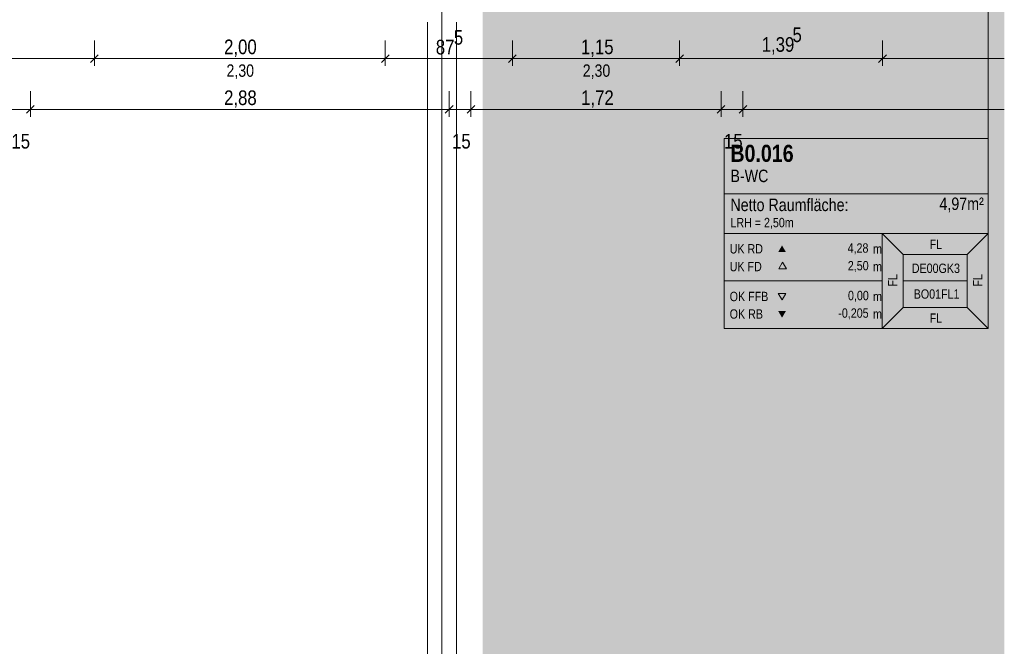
# Model space of a CAD drawing. Extents: x -720 to 300, y 62 to 1162.
# Tile 127 of 256: x -59 to 77, y 683 to 769. Entities that reach past the tile are written whole.
import ezdxf
from ezdxf.lldxf.tags import DXFTag

# ---------------------------------------------------------------- set-up
doc = ezdxf.new("R2010")
doc.units = 0
doc.layers.get('0').update_dxf_attribs({"lineweight": 13})
for name, color, linetype, lineweight, true_color in [('--Bem innen', 9, 'Continuous', 13, 0x808080), ('60- 61 allgemeine Ausstattung- 1 Möbel', 7, 'Continuous', 9, 0x00cccc), ('70 -75 Raumstempel- 1 Raumstempel', 7, 'Continuous', 25, 0xff6600), ('70 -75 Raumstempel-2 Verweislinie', 7, 'Continuous', 9, 0xff6600), ('70 -76 Bemaßung- 2 Allgemein', 9, 'Continuous', 5, 0x808080), ('iwb_Layout BA_Markierung', 7, 'Continuous', 9, 0xbadcdc)]:
    doc.layers.add(name, color=color, linetype=linetype, lineweight=lineweight, true_color=true_color)
doc.layers.add('70 -71 Achsen- 1 Gebäudeachsen', color=7, linetype='STRICHPUNKT2-A06G93UB8I', lineweight=18)
doc.styles.get("Standard").update_dxf_attribs({"font": 'ARIALN.TTF'})
tags = doc.linetypes.add('STRICHPUNKT2-A06G93UB8I', pattern=[12.7, 6.35, -3.175, 0, -3.175]).pattern_tags.tags
tags[10:11] = [DXFTag(74, 4), DXFTag(75, 0), DXFTag(340, '0'), DXFTag(46, 0.0), DXFTag(50, 0.0), DXFTag(44, 0.0), DXFTag(45, 0.0)]
tags[8:9] = [DXFTag(74, 4), DXFTag(75, 0), DXFTag(340, '0'), DXFTag(46, 0.0), DXFTag(50, 0.0), DXFTag(44, 0.0), DXFTag(45, 0.0)]
tags[6:7] = [DXFTag(74, 4), DXFTag(75, 0), DXFTag(340, '0'), DXFTag(46, 0.0), DXFTag(50, 0.0), DXFTag(44, 0.0), DXFTag(45, 0.0)]
tags[4:5] = [DXFTag(74, 4), DXFTag(75, 0), DXFTag(340, '0'), DXFTag(46, 0.0), DXFTag(50, 0.0), DXFTag(44, 0.0), DXFTag(45, 0.0)]

# ---------------------------------------------------------------- blocks, each defined once
blk = doc.blocks.new('Polygon-A06G93U58I')
at = {"color": 0, "linetype": 'ByBlock', "lineweight": -2, "ltscale": 0.13}
blk.add_solid([(4.85, 86.71), (4.69, 1083.81), (76.5, 86.52), (76.5, 1083.81)], dxfattribs=at)
blk = doc.blocks.new('Referenz-A06G93UD8I')
at = {"layer": '60- 61 allgemeine Ausstattung- 1 Möbel', "color": 0, "linetype": 'Continuous', "lineweight": -2, "ltscale": 0.13}
for p, q in [((-2.85, 768.91), (-2.85, 229.91)), ((1.15, 768.91), (1.15, 229.91))]:
    blk.add_line(p, q, dxfattribs=at)
at = {"layer": '70 -71 Achsen- 1 Gebäudeachsen', "color": 0, "linetype": 'STRICHPUNKT2-A06G93UB8I', "lineweight": -2, "ltscale": 0.13}
blk.add_line((-0.85, 1084.85), (-0.85, 85.41), dxfattribs=at)
at = {"layer": '70 -75 Raumstempel- 1 Raumstempel', "color": 0, "lineweight": -2}
for p, q in [((37.97, 752.91), (37.97, 726.77)), ((74.29, 752.91), (37.97, 752.91)), ((74.29, 726.77), (74.29, 752.91)), ((74.29, 745.32), (37.97, 745.32)), ((37.97, 739.84), (59.7, 739.84)), ((62.58, 736.95), (59.7, 739.84)), ((74.29, 739.84), (59.7, 739.84)), ((59.7, 739.84), (59.7, 726.77)), ((71.41, 736.95), (74.29, 739.84)), ((62.58, 729.67), (62.58, 736.95)), ((62.58, 736.95), (71.41, 736.95)), ((71.41, 729.67), (71.41, 736.95)), ((46.01, 735.88), (45.48, 734.98)), ((46.53, 734.98), (46.01, 735.88)), ((45.48, 734.98), (46.53, 734.98)), ((37.97, 733.31), (59.7, 733.31)), ((71.41, 733.31), (62.58, 733.31)), ((45.93, 730.7), (45.41, 731.61)), ((45.41, 731.61), (46.46, 731.61)), ((46.46, 731.61), (45.93, 730.7)), ((62.58, 729.67), (59.7, 726.77)), ((62.58, 729.67), (71.41, 729.67)), ((71.41, 729.67), (74.29, 726.77)), ((74.29, 726.77), (37.97, 726.77))]:
    blk.add_line(p, q, dxfattribs=at)
for points in [[(46.46, 737.3), (45.93, 738.2), (45.41, 737.3)], [(46.46, 729.17), (45.93, 728.26), (45.41, 729.17)]]:
    blk.add_solid(points, dxfattribs=at)
at = {"layer": '70 -75 Raumstempel-2 Verweislinie', "color": 0, "linetype": 'Continuous', "lineweight": -2, "ltscale": 0.13}
blk.add_line((74.29, 752.91), (74.29, 825.37), dxfattribs=at)
at = {"layer": '70 -76 Bemaßung- 2 Allgemein', "color": 0, "linetype": 'Continuous', "lineweight": -2, "ltscale": 0.13}
for p, q in [((-48.65, 766.41), (-48.65, 762.91)), ((-48.65, 766.41), (-48.65, 762.91)), ((-8.65, 766.41), (-8.65, 762.91)), ((-8.65, 766.41), (-8.65, 762.91)), ((8.85, 766.41), (8.85, 762.91)), ((8.85, 766.41), (8.85, 762.91)), ((31.85, 766.41), (31.85, 762.91)), ((31.85, 766.41), (31.85, 762.91)), ((59.75, 766.41), (59.75, 762.91)), ((59.75, 766.41), (59.75, 762.91)), ((-49.71, 763.91), (-83.84, 763.91)), ((-47.65, 763.91), (-49.71, 763.91)), ((-49.65, 763.91), (-47.59, 763.91)), ((-48.12, 764.44), (-49.18, 763.38)), ((-49.18, 763.38), (-48.12, 764.44)), ((-9.71, 763.91), (-47.59, 763.91)), ((-7.65, 763.91), (-9.71, 763.91)), ((-9.65, 763.91), (-7.59, 763.91)), ((-8.12, 764.44), (-9.18, 763.38)), ((-9.18, 763.38), (-8.12, 764.44)), ((7.79, 763.91), (-7.59, 763.91)), ((9.85, 763.91), (7.79, 763.91)), ((7.85, 763.91), (9.91, 763.91)), ((8.32, 763.38), (9.38, 764.44)), ((9.38, 764.44), (8.32, 763.38)), ((30.79, 763.91), (9.91, 763.91)), ((32.85, 763.91), (30.79, 763.91)), ((30.85, 763.91), (32.91, 763.91)), ((32.38, 764.44), (31.32, 763.38)), ((31.32, 763.38), (32.38, 764.44)), ((58.69, 763.91), (32.91, 763.91)), ((60.75, 763.91), (58.69, 763.91)), ((58.75, 763.91), (60.81, 763.91)), ((60.28, 764.44), (59.22, 763.38)), ((59.22, 763.38), (60.28, 764.44)), ((76.46, 763.91), (60.81, 763.91)), ((-57.45, 759.41), (-57.45, 755.91)), ((-57.45, 759.41), (-57.45, 755.91)), ((0.15, 759.41), (0.15, 755.91)), ((0.15, 759.41), (0.15, 755.91)), ((3.15, 759.41), (3.15, 755.91)), ((3.15, 759.41), (3.15, 755.91)), ((37.55, 759.41), (37.55, 755.91)), ((37.55, 759.41), (37.55, 755.91)), ((40.55, 759.41), (40.55, 755.91)), ((40.55, 759.41), (40.55, 755.91)), ((-57.98, 756.38), (-56.92, 757.44)), ((-57.98, 756.38), (-56.92, 757.44)), ((0.68, 757.44), (-0.38, 756.38)), ((0.68, 757.44), (-0.38, 756.38)), ((2.62, 756.38), (3.68, 757.44)), ((2.62, 756.38), (3.68, 757.44)), ((38.08, 757.44), (37.02, 756.38)), ((38.08, 757.44), (37.02, 756.38)), ((40.02, 756.38), (41.08, 757.44)), ((40.02, 756.38), (41.08, 757.44)), ((-57.45, 756.91), (-60.45, 756.91)), ((-58.45, 756.91), (-56.39, 756.91)), ((-58.45, 756.91), (-56.39, 756.91)), ((-56.39, 756.91), (-55.33, 756.91)), ((-0.91, 756.91), (-56.39, 756.91)), ((-0.91, 756.91), (-1.97, 756.91)), ((1.15, 756.91), (-0.91, 756.91)), ((1.15, 756.91), (-0.91, 756.91)), ((3.15, 756.91), (0.15, 756.91)), ((2.15, 756.91), (4.21, 756.91)), ((2.15, 756.91), (4.21, 756.91)), ((4.21, 756.91), (5.27, 756.91)), ((36.49, 756.91), (4.21, 756.91)), ((36.49, 756.91), (35.43, 756.91)), ((38.55, 756.91), (36.49, 756.91)), ((38.55, 756.91), (36.49, 756.91)), ((40.55, 756.91), (37.55, 756.91)), ((39.55, 756.91), (41.61, 756.91)), ((39.55, 756.91), (41.61, 756.91)), ((76.46, 756.91), (41.61, 756.91)), ((41.61, 756.91), (42.67, 756.91))]:
    blk.add_line(p, q, dxfattribs=at)
at = {"layer": '--Bem innen', "color": 0, "linetype": 'Continuous', "lineweight": -2, "ltscale": 0.13, "char_height": 1.7, "attachment_point": 1}
for insert in [(-30.48, 763.11), (18.52, 763.11)]:
    blk.add_mtext('{\\fArial Narrow;2,30}', dxfattribs=dict(at, insert=insert))
at = {"layer": '70 -75 Raumstempel- 1 Raumstempel', "color": 0, "linetype": 'Continuous', "lineweight": -2, "ltscale": 0.13, "attachment_point": 1}
for s, insert, char_height, rotation in [('{\\fArial Narrow|b1|i0;B0.016}', (38.83, 752.05), 2.3536, 0), ('{\\fArial Narrow;B-WC}', (38.83, 748.63), 1.7117, 0), ('{\\fArial Narrow;4,97m²}', (67.58, 744.79), 1.7117, 0), ('{\\fArial Narrow;Netto Raumfläche:}', (38.83, 744.64), 1.7117, 0), ('{\\fArial Narrow;LRH = 2,50m}', (38.83, 741.99), 1.2838, 0), ('{\\fArial Narrow;UK RD}', (38.73, 738.38), 1.2838, 0), ('{\\fArial Narrow;4,28}', (54.95, 738.49), 1.2838, 0), ('{\\fArial Narrow;m}', (58.45, 738.37), 1.2838, 0), ('{\\fArial Narrow;FL}', (66.23, 739.01), 1.2838, 0), ('{\\fArial Narrow;UK FD}', (38.73, 735.94), 1.2838, 0), ('{\\fArial Narrow;2,50}', (54.98, 736.06), 1.2838, 0), ('{\\fArial Narrow;m}', (58.45, 735.93), 1.2838, 0), ('{\\fArial Narrow;DE00GK3}', (63.78, 735.7), 1.2838, 0), ('{\\fArial Narrow;FL}', (60.49, 732.54), 1.2838, 90), ('{\\fArial Narrow;FL}', (72.21, 732.54), 1.2838, 90), ('{\\fArial Narrow;OK FFB}', (38.73, 731.82), 1.2838, 0), ('{\\fArial Narrow;0,00}', (55, 731.95), 1.2838, 0), ('{\\fArial Narrow;m}', (58.45, 731.82), 1.2838, 0), ('{\\fArial Narrow;BO01FL1}', (64.04, 732.16), 1.2838, 0), ('{\\fArial Narrow;OK RB}', (38.73, 729.41), 1.2838, 0), ('{\\fArial Narrow;-0,205}', (53.67, 729.54), 1.2838, 0), ('{\\fArial Narrow;m}', (58.45, 729.41), 1.2838, 0), ('{\\fArial Narrow;FL}', (66.23, 728.84), 1.2838, 0)]:
    blk.add_mtext(s, dxfattribs=dict(at, insert=insert, char_height=char_height, rotation=rotation))
at = {"layer": '70 -76 Bemaßung- 2 Allgemein', "color": 0, "linetype": 'Continuous', "lineweight": -2, "ltscale": 0.13, "char_height": 2.0138, "attachment_point": 1}
for s, insert in [('{\\fArial Narrow;5}', (0.79, 767.84)), ('{\\fArial Narrow;5}', (47.37, 768.2)), ('{\\fArial Narrow;2,00}', (-30.81, 766.53)), ('{\\fArial Narrow;87}', (-1.69, 766.5)), ('{\\fArial Narrow;1,15}', (18.27, 766.53)), ('{\\fArial Narrow;1,39}', (43.13, 766.86)), ('{\\fArial Narrow;2,88}', (-30.81, 759.53)), ('{\\fArial Narrow;1,72}', (18.29, 759.53)), ('{\\fArial Narrow;15}', (-60.06, 753.55)), ('{\\fArial Narrow;15}', (0.54, 753.55)), ('{\\fArial Narrow;15}', (37.94, 753.55))]:
    blk.add_mtext(s, dxfattribs=dict(at, insert=insert))

msp = doc.modelspace()

# ---------------------------------------------------------------- block references
at = {"color": 8, "lineweight": 13, "ltscale": 0.13, "true_color": 0x808080}
msp.add_blockref('Referenz-A06G93UD8I', (0, 0), dxfattribs=at)
at = {"layer": 'iwb_Layout BA_Markierung', "ltscale": 0.13}
msp.add_blockref('Polygon-A06G93U58I', (0, 0), dxfattribs=at)

doc.saveas('drawing.dxf')
